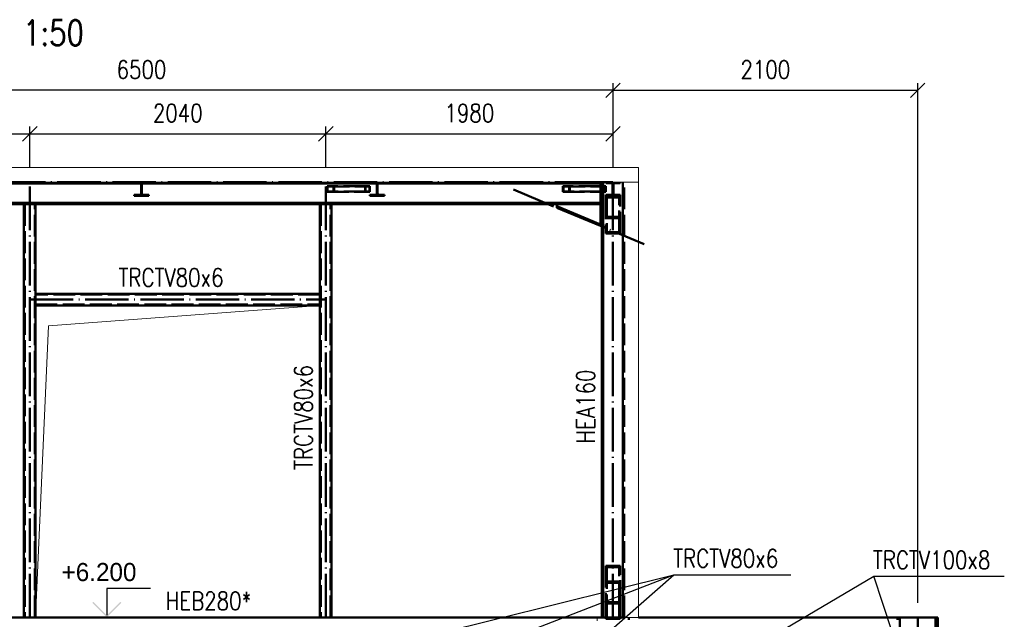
# Paper-space layout 'Layout1' of a CAD drawing. Extents: x -2 to 1033, y -36 to 596.
# Tile 8 of 60: x 415 to 551, y 210 to 293. Entities that reach past the tile are written whole.
import ezdxf

# ---------------------------------------------------------------- set-up
doc = ezdxf.new("R2010")
doc.units = 0
doc.linetypes.add('ACAD_ISO02W100', pattern=[15, 12, -3])
doc.linetypes.add('ACAD_ISO04W100', pattern=[30.5, 24, -3, 0.5, -3])
doc.layers.get('0').update_dxf_attribs({"linetype": 'CONTINUOUS'})
doc.layers.get('DEFPOINTS').update_dxf_attribs({"color": 132, "linetype": 'CONTINUOUS'})
for name, color, linetype, lineweight in [('SS_KOTY', 3, 'CONTINUOUS', 25), ('SS_KOTY-VYSKOVA', 140, 'CONTINUOUS', 25), ('SS_LEMOVÁNÍ', 211, 'CONTINUOUS', 50), ('SS_OPLASTENI-PANEL', 9, 'CONTINUOUS', 13), ('SS_PODKLADY', 9, 'CONTINUOUS', 13), ('SS_POPIS_PROFILU', 13, 'CONTINUOUS', 25), ('SS_PÁSY', 163, 'CONTINUOUS', 50), ('SS_SLOUPY', 143, 'CONTINUOUS', 50), ('SS_SLOUPY NÁDSTAVBA', 183, 'CONTINUOUS', 50), ('SS_VAZNICE', 187, 'CONTINUOUS', 50), ('SS_ZTUŽENÍ', 53, 'CONTINUOUS', 50)]:
    doc.layers.add(name, color=color, linetype=linetype, lineweight=lineweight)
doc.styles.add('ROMANS', font='romans.shx', dxfattribs={"width": 0.8})
doc.styles.add('romans.shx', font='romans.shx', dxfattribs={"height": 5})
doc.dimstyles.new('A-1_(2.5)_50AS', dxfattribs={"dimtxt": 2.5, "dimasz": 2, "dimexe": 1, "dimexo": 2, "dimgap": 0, "dimtad": 0, "dimdec": 1, "dimlfac": 50, "dimrnd": 1, "dimtxsty": 'ROMANS', "dimblk1": 'OBLIQUE', "dimblk2": 'OBLIQUE', "dimsah": 1, "dimcen": 2, "dimclrd": 256, "dimclre": 256, "dimclrt": 256, "dimadec": 1, "dimazin": 2, "dimtfac": 0.714286, "dimtdec": 1, "dimtmove": 0, "dimatfit": 3, "dimldrblk": 'OPEN', "dimfxl": 1, "dimtvp": 1.142857, "dimtfill": 1, "dimtolj": 1, "dimlwd": -1, "dimlwe": -1, "dimarcsym": 0})

# ---------------------------------------------------------------- blocks, each defined once
blk = doc.blocks.new('_Oblique')
at = {"color": 0, "linetype": 'ByBlock', "lineweight": -2}
blk.add_line((-0.5, -0.5), (0.5, 0.5), dxfattribs=at)
blk = doc.blocks.new('*D65')
at = {"layer": 'DEFPOINTS', "color": 0, "transparency": 16777216}
for p in [(416.46, 277.02), (366.86, 270.37), (416.46, 270.37)]:
    blk.add_point(p, dxfattribs=at)
at = {"layer": 'SS_KOTY', "transparency": 16777216}
for p, q in [((366.86, 272.37), (366.86, 278.02)), ((366.86, 277.02), (416.46, 277.02)), ((416.46, 272.37), (416.46, 278.02))]:
    blk.add_line(p, q, dxfattribs=at)
at = {"layer": 'SS_KOTY', "transparency": 16777216, "xscale": 2, "yscale": 2, "zscale": 2, "rotation": 180}
blk.add_blockref('_Oblique', (366.86, 277.02), dxfattribs=at)
at = {"layer": 'SS_KOTY', "transparency": 16777216, "xscale": 2, "yscale": 2, "zscale": 2}
blk.add_blockref('_Oblique', (416.46, 277.02), dxfattribs=at)
at = {"layer": 'SS_KOTY', "transparency": 16777216, "insert": (391.66, 279.88), "char_height": 2.5, "attachment_point": 5, "style": 'ROMANS', "bg_fill": 3, "box_fill_scale": 1.1, "bg_fill_color": 256, "bg_fill_true_color": 13158600, "bg_fill_transparency": 0}
blk.add_mtext('\\A1;2480', dxfattribs=at)
blk = doc.blocks.new('_OPEN')
at = {"color": 0, "linetype": 'ByBlock'}
for p, q in [((-1, 0.167), (0, 0)), ((0, 0), (-1, -0.167)), ((0, 0), (-1, 0))]:
    blk.add_line(p, q, dxfattribs=at)
blk = doc.blocks.new('*D66')
at = {"layer": 'DEFPOINTS', "color": 0, "transparency": 16777216}
for p in [(457.26, 277.02), (416.46, 270.37), (457.26, 270.37)]:
    blk.add_point(p, dxfattribs=at)
at = {"layer": 'SS_KOTY', "transparency": 16777216}
for p, q in [((416.46, 272.37), (416.46, 278.02)), ((416.46, 277.02), (457.26, 277.02)), ((457.26, 272.37), (457.26, 278.02))]:
    blk.add_line(p, q, dxfattribs=at)
at = {"layer": 'SS_KOTY', "transparency": 16777216, "xscale": 2, "yscale": 2, "zscale": 2, "rotation": 180}
blk.add_blockref('_Oblique', (416.46, 277.02), dxfattribs=at)
at = {"layer": 'SS_KOTY', "transparency": 16777216, "xscale": 2, "yscale": 2, "zscale": 2}
blk.add_blockref('_Oblique', (457.26, 277.02), dxfattribs=at)
at = {"layer": 'SS_KOTY', "transparency": 16777216, "insert": (436.86, 279.88), "char_height": 2.5, "attachment_point": 5, "style": 'ROMANS', "bg_fill": 3, "box_fill_scale": 1.1, "bg_fill_color": 256, "bg_fill_true_color": 13158600, "bg_fill_transparency": 0}
blk.add_mtext('\\A1;2040', dxfattribs=at)
blk = doc.blocks.new('*D67')
at = {"layer": 'DEFPOINTS', "color": 0, "transparency": 16777216}
for p in [(496.86, 277.02), (457.26, 270.37), (496.86, 270.37)]:
    blk.add_point(p, dxfattribs=at)
at = {"layer": 'SS_KOTY', "transparency": 16777216}
for p, q in [((457.26, 272.37), (457.26, 278.02)), ((457.26, 277.02), (496.86, 277.02)), ((496.86, 272.37), (496.86, 278.02))]:
    blk.add_line(p, q, dxfattribs=at)
at = {"layer": 'SS_KOTY', "transparency": 16777216, "xscale": 2, "yscale": 2, "zscale": 2, "rotation": 180}
blk.add_blockref('_Oblique', (457.26, 277.02), dxfattribs=at)
at = {"layer": 'SS_KOTY', "transparency": 16777216, "xscale": 2, "yscale": 2, "zscale": 2}
blk.add_blockref('_Oblique', (496.86, 277.02), dxfattribs=at)
at = {"layer": 'SS_KOTY', "transparency": 16777216, "insert": (477.06, 279.88), "char_height": 2.5, "attachment_point": 5, "style": 'ROMANS', "bg_fill": 3, "box_fill_scale": 1.1, "bg_fill_color": 256, "bg_fill_true_color": 13158600, "bg_fill_transparency": 0}
blk.add_mtext('\\A1;1980', dxfattribs=at)
blk = doc.blocks.new('*D68')
at = {"layer": 'DEFPOINTS', "color": 0, "transparency": 16777216}
for p in [(366.86, 283.02), (366.86, 270.37), (496.86, 270.37)]:
    blk.add_point(p, dxfattribs=at)
at = {"layer": 'SS_KOTY', "transparency": 16777216}
for p, q in [((366.86, 272.37), (366.86, 284.02)), ((496.86, 272.37), (496.86, 284.02)), ((496.86, 283.02), (366.86, 283.02))]:
    blk.add_line(p, q, dxfattribs=at)
at = {"layer": 'SS_KOTY', "transparency": 16777216, "xscale": 2, "yscale": 2, "zscale": 2, "rotation": 180}
blk.add_blockref('_Oblique', (366.86, 283.02), dxfattribs=at)
at = {"layer": 'SS_KOTY', "transparency": 16777216, "xscale": 2, "yscale": 2, "zscale": 2}
blk.add_blockref('_Oblique', (496.86, 283.02), dxfattribs=at)
at = {"layer": 'SS_KOTY', "transparency": 16777216, "insert": (431.86, 285.88), "char_height": 2.5, "attachment_point": 5, "style": 'ROMANS', "bg_fill": 3, "box_fill_scale": 1.1, "bg_fill_color": 256, "bg_fill_true_color": 13158600, "bg_fill_transparency": 0}
blk.add_mtext('\\A1;6500', dxfattribs=at)
blk = doc.blocks.new('*D92')
at = {"layer": 'DEFPOINTS', "color": 0, "transparency": 16777216}
for p in [(538.86, 283.02), (496.86, 270.37), (538.86, 210.37, 189392.7)]:
    blk.add_point(p, dxfattribs=at)
at = {"layer": 'SS_KOTY', "transparency": 16777216}
for p, q in [((496.86, 272.37), (496.86, 284.02)), ((538.86, 212.37), (538.86, 284.02)), ((496.86, 283.02), (538.86, 283.02))]:
    blk.add_line(p, q, dxfattribs=at)
at = {"layer": 'SS_KOTY', "transparency": 16777216, "xscale": 2, "yscale": 2, "zscale": 2, "rotation": 180}
blk.add_blockref('_Oblique', (496.86, 283.02), dxfattribs=at)
at = {"layer": 'SS_KOTY', "transparency": 16777216, "xscale": 2, "yscale": 2, "zscale": 2}
blk.add_blockref('_Oblique', (538.86, 283.02), dxfattribs=at)
at = {"layer": 'SS_KOTY', "transparency": 16777216, "insert": (517.86, 285.88), "char_height": 2.5, "attachment_point": 5, "style": 'ROMANS', "bg_fill": 3, "box_fill_scale": 1.1, "bg_fill_color": 256, "bg_fill_true_color": 13158600, "bg_fill_transparency": 0}
blk.add_mtext('\\A1;2100', dxfattribs=at)

psp = doc.layouts.get("Layout1")

# ---------------------------------------------------------------- hatches: boundary and pattern name
at = {"layer": 'SS_KOTY-VYSKOVA'}
psp.add_hatch(color=256, dxfattribs=at).paths.add_polyline_path([(425.2385, 212.5152), (425.0971, 212.3738), (427.0971, 210.3738), (429.0971, 212.3738), (428.9557, 212.5152), (427.0971, 210.6566)])

# ---------------------------------------------------------------- linework, layer by layer
for p, q in [((433.0971, 214.3738), (427.0971, 214.3738)), ((427.0971, 214.3738), (427.0971, 210.6566)), ((427.0971, 210.3738), (419.2577, 210.3738))]:
    psp.add_line(p, q, dxfattribs=at)
at = {"layer": 'SS_LEMOVÁNÍ', "color": 1, "linetype": 'Continuous', "ltscale": 0.25}
for p, q in [((415.6577, 267.3338), (415.6577, 210.3738)), ((417.2577, 210.3738), (417.2577, 267.3338)), ((456.4577, 267.3338), (456.4577, 254.9738)), ((458.0577, 210.3738), (458.0577, 267.3338)), ((456.4577, 254.9738), (417.2578, 254.9738)), ((456.4577, 254.9738), (456.4577, 253.3738)), ((417.2578, 253.3738), (456.4577, 253.3738)), ((456.4577, 253.3738), (456.4577, 210.3738))]:
    psp.add_line(p, q, dxfattribs=at)
at = {"layer": 'SS_LEMOVÁNÍ', "color": 3, "linetype": 'ACAD_ISO02W100', "ltscale": 0.25}
for p, q in [((415.7777, 267.3338), (415.7777, 210.3738)), ((417.1377, 210.3738), (417.1377, 267.3338)), ((456.5777, 267.3338), (456.5777, 210.3738)), ((457.9377, 210.3738), (457.9377, 267.3338)), ((456.4577, 254.8538), (417.2578, 254.8538)), ((417.2578, 253.4938), (456.4577, 253.4938))]:
    psp.add_line(p, q, dxfattribs=at)
at = {"layer": 'SS_LEMOVÁNÍ', "color": 7, "linetype": 'ACAD_ISO04W100', "ltscale": 0.25}
psp.add_line((416.4577, 254.1738), (457.2577, 254.1738), dxfattribs=at)
at = {"layer": 'SS_PODKLADY', "color": 9, "linetype": 'ACAD_ISO02W100', "ltscale": 0.25}
psp.add_line((494.6577, 210.3738), (494.6577, 209.8738), dxfattribs=at)
at = {"layer": 'SS_PODKLADY'}
psp.add_lwpolyline([(417.2577, 210.3738), (419.0605, 250.5707), (456.4577, 253.3738)], dxfattribs=at)
at = {"layer": 'SS_SLOUPY', "color": 1, "linetype": 'Continuous', "ltscale": 0.25}
for p, q in [((541.2977, 210.3738), (541.2977, 87.1738)), ((541.6577, 87.1738), (541.6577, 210.3738))]:
    psp.add_line(p, q, dxfattribs=at)
at = {"layer": 'SS_SLOUPY NÁDSTAVBA', "color": 1, "linetype": 'Continuous', "ltscale": 0.25}
for p, q in [((495.1373, 267.5138), (368.5782, 267.5138)), ((368.5782, 267.3338), (495.1373, 267.3338)), ((489.1376, 267.3338), (489.1376, 266.8338)), ((495.1375, 264.5288), (489.1376, 267.0288)), ((489.1376, 266.8338), (495.1375, 264.3338)), ((495.1375, 264.3338), (495.1375, 267.3338))]:
    psp.add_line(p, q, dxfattribs=at)
at = {"layer": 'SS_VAZNICE', "color": 3, "linetype": 'ACAD_ISO02W100', "ltscale": 0.25}
for p, q in [((431.5677, 268.6138), (430.8577, 268.6138)), ((430.8577, 268.6138), (430.8577, 268.4538)), ((430.8577, 268.4538), (432.8577, 268.4538)), ((432.8577, 268.6138), (432.1477, 268.6138)), ((432.8577, 268.4538), (432.8577, 268.6138)), ((464.0677, 268.6138), (463.3577, 268.6138)), ((463.3577, 268.4538), (463.3577, 268.6138)), ((463.3577, 268.4538), (465.3577, 268.4538)), ((465.3577, 268.6138), (464.6477, 268.6138)), ((465.3577, 268.4538), (465.3577, 268.6138))]:
    psp.add_line(p, q, dxfattribs=at)
at = {"layer": 'SS_VAZNICE', "color": 3, "linetype": 'ACAD_ISO02W100', "ltscale": 0.25, "extrusion": (2.00902e-12, -4.85058e-12, -1)}
for centre in [(-431.5677, 268.8538), (-464.0677, 268.8538)]:
    psp.add_arc(centre, 0.24, 180, 270, dxfattribs=at)
at = {"layer": 'SS_VAZNICE', "color": 3, "linetype": 'ACAD_ISO02W100', "ltscale": 0.25, "extrusion": (-4.85082e-12, -2.00914e-12, -1)}
for centre in [(-432.1477, 268.8538, 0), (-464.6477, 268.8538, 0)]:
    psp.add_arc(centre, 0.24, 270, 0, dxfattribs=at)
at = {"layer": 'SS_ZTUŽENÍ', "color": 3, "linetype": 'ACAD_ISO02W100', "ltscale": 0.25}
for p, q in [((457.4464, 269.0138), (462.685, 269.0138)), ((462.7355, 269.0738), (457.5178, 269.0738)), ((462.685, 269.0138), (463.3577, 269.0138)), ((463.3073, 269.0738), (462.7355, 269.0738)), ((489.9464, 269.0138), (495.1373, 269.0138))]:
    psp.add_line(p, q, dxfattribs=at)

# ---------------------------------------------------------------- texts
at = {"layer": 'SS_KOTY-VYSKOVA'}
psp.add_text('+6.200', height=2.5, dxfattribs=at).set_placement((420.8468, 215.3738))
at = {"layer": 'SS_POPIS_PROFILU', "color": 2, "style": 'romans.shx', "width": 0.8}
for s, height, p in [('1:50', 3.5, (415.5263, 289.1906)), ('HEB280*', 2.5, (435.1963, 211.3948))]:
    psp.add_text(s, height=height, dxfattribs=at).set_placement(p)
at = {"layer": 'SS_POPIS_PROFILU', "color": 13, "style": 'romans.shx', "width": 0.8}
psp.add_text('TRCTV80x6', height=2.5, dxfattribs=at).set_placement((428.6895, 255.9738))
for s, p in [('TRCTV80x6', (455.4367, 230.6905)), ('HEA160', (494.3377, 234.33))]:
    psp.add_text(s, height=2.5, rotation=90, dxfattribs=at).set_placement(p)

# ---------------------------------------------------------------- dimensions: what is measured, and where the dimension line sits
at = {"layer": 'SS_KOTY'}
dim = psp.add_linear_dim(base=(416.4577, 277.0217), p1=(366.8577, 270.3738), p2=(416.4577, 270.3738), dimstyle='A-1_(2.5)_50AS', dxfattribs=at)
dim.commit()
dim.dimension.update_dxf_attribs({"geometry": '*D65', "text_midpoint": (391.6577, 279.8788)})

# ---------------------------------------------------------------- next in the draw order: dimensions: what is measured, and where the dimension line sits
dim = psp.add_linear_dim(base=(457.2577, 277.0217), p1=(416.4577, 270.3738), p2=(457.2577, 270.3738), dimstyle='A-1_(2.5)_50AS', override={"dimtmove": 1}, dxfattribs=at)
dim.commit()
dim.dimension.update_dxf_attribs({"geometry": '*D66', "text_midpoint": (436.8577, 279.8788)})

# ---------------------------------------------------------------- next in the draw order: dimensions: what is measured, and where the dimension line sits
dim = psp.add_linear_dim(base=(496.8577, 277.0217), p1=(457.2577, 270.3738), p2=(496.8577, 270.3738), dimstyle='A-1_(2.5)_50AS', override={"dimtmove": 1}, dxfattribs=at)
dim.commit()
dim.dimension.update_dxf_attribs({"geometry": '*D67', "text_midpoint": (477.0577, 279.8788)})

# ---------------------------------------------------------------- next in the draw order: dimensions: what is measured, and where the dimension line sits
dim = psp.add_linear_dim(base=(366.8577, 283.0217), p1=(496.8577, 270.3738), p2=(366.8577, 270.3738), dimstyle='A-1_(2.5)_50AS', override={"dimtmove": 1}, dxfattribs=at)
dim.commit()
dim.dimension.update_dxf_attribs({"geometry": '*D68', "text_midpoint": (431.8577, 285.8788)})

# ---------------------------------------------------------------- next in the draw order: linework, layer by layer
at = {"layer": 'SS_LEMOVÁNÍ', "color": 7, "linetype": 'ACAD_ISO04W100', "ltscale": 0.25}
for p, q in [((416.4577, 210.3738), (416.4577, 270.3738)), ((457.2577, 210.3738), (457.2577, 270.3738))]:
    psp.add_line(p, q, dxfattribs=at)
at = {"layer": 'SS_SLOUPY NÁDSTAVBA', "color": 1, "linetype": 'Continuous', "ltscale": 0.25}
for p, q in [((368.5782, 270.1938), (495.1373, 270.1938)), ((495.1373, 267.3338), (495.1373, 270.3738))]:
    psp.add_line(p, q, dxfattribs=at)
at = {"layer": 'SS_VAZNICE', "color": 3, "linetype": 'ACAD_ISO02W100', "ltscale": 0.25}
for p, q in [((430.8577, 270.3738), (430.8577, 270.2138)), ((430.8577, 270.2138), (431.5677, 270.2138)), ((432.1477, 270.2138), (432.8577, 270.2138)), ((432.8577, 270.2138), (432.8577, 270.3738)), ((463.3577, 270.2138), (463.3577, 270.3738)), ((463.3577, 270.2138), (464.0677, 270.2138)), ((464.6477, 270.2138), (465.3577, 270.2138)), ((465.3577, 270.2138), (465.3577, 270.3738)), ((431.8077, 269.9738), (431.8077, 268.8538)), ((431.9077, 268.8538), (431.9077, 269.9738)), ((464.3077, 269.9738), (464.3077, 268.8538)), ((464.4077, 268.8538), (464.4077, 269.9738))]:
    psp.add_line(p, q, dxfattribs=at)
at = {"layer": 'SS_VAZNICE', "color": 7, "linetype": 'ACAD_ISO04W100', "ltscale": 0.25}
for p, q in [((431.8577, 270.3738), (431.8577, 270.3738)), ((464.3577, 270.3738), (464.3577, 270.3738))]:
    psp.add_line(p, q, dxfattribs=at)
at = {"layer": 'SS_VAZNICE', "color": 3, "linetype": 'ACAD_ISO02W100', "ltscale": 0.25, "extrusion": (2.00902e-12, 4.8507e-12, -1)}
for centre in [(-431.5677, 269.9738, 0), (-464.0677, 269.9738, 0)]:
    psp.add_arc(centre, 0.24, 90, 180, dxfattribs=at)
at = {"layer": 'SS_VAZNICE', "color": 3, "linetype": 'ACAD_ISO02W100', "ltscale": 0.25, "extrusion": (-4.85082e-12, 2.00926e-12, -1)}
for centre in [(-432.1477, 269.9738, 0), (-464.6477, 269.9738, 0)]:
    psp.add_arc(centre, 0.24, 0, 90, dxfattribs=at)
at = {"layer": 'SS_ZTUŽENÍ', "color": 7, "linetype": 'ACAD_ISO04W100', "ltscale": 0.25}
psp.add_line((464.3577, 270.3738), (457.9221, 270.3738), dxfattribs=at)
at = {"layer": 'SS_ZTUŽENÍ', "color": 3, "linetype": 'ACAD_ISO02W100', "ltscale": 0.25}
for p, q in [((462.685, 269.8138), (457.4464, 269.8138)), ((457.4464, 269.8138), (457.4464, 269.0138)), ((457.5178, 269.7538), (462.7355, 269.7538)), ((457.5178, 269.7538), (457.5178, 269.0738)), ((458.3264, 269.7538), (458.3264, 269.0738)), ((458.3978, 269.8138), (458.3978, 269.0138)), ((463.3577, 269.8138), (462.685, 269.8138)), ((462.685, 269.0138), (462.685, 269.8138)), ((462.7355, 269.7538), (463.3073, 269.7538)), ((462.7355, 269.0738), (462.7355, 269.7538)), ((463.3073, 269.0738), (463.3073, 269.7538)), ((463.3577, 269.0138), (463.3577, 269.8138)), ((495.1373, 269.8138), (489.9464, 269.8138)), ((489.9464, 269.8138), (489.9464, 269.0138)), ((490.0178, 269.7538), (490.0178, 269.0738)), ((490.8264, 269.7538), (490.8264, 269.0738)), ((490.8978, 269.8138), (490.8978, 269.0138))]:
    psp.add_line(p, q, dxfattribs=at)

# ---------------------------------------------------------------- next in the draw order: dimensions: what is measured, and where the dimension line sits
at = {"layer": 'SS_KOTY'}
dim = psp.add_linear_dim(base=(538.8577, 283.0217), p1=(496.8577, 270.3738), p2=(538.8577, 210.3738, 189392.7), dimstyle='A-1_(2.5)_50AS', dxfattribs=at)
dim.commit()
dim.dimension.update_dxf_attribs({"geometry": '*D92', "text_midpoint": (517.8577, 285.8788)})

# ---------------------------------------------------------------- next in the draw order: linework, layer by layer
at = {"layer": 'SS_OPLASTENI-PANEL', "ltscale": 0.25}
for p, q in [((500.3777, 272.3738), (363.3377, 272.3738)), ((500.3777, 270.3738), (500.3777, 272.3738)), ((500.3777, 270.3738), (363.3377, 270.3738))]:
    psp.add_line(p, q, dxfattribs=at)
at = {"layer": 'SS_OPLASTENI-PANEL', "color": 9, "linetype": 'Continuous', "ltscale": 0.25}
for p, q in [((500.3777, 210.3738), (500.3777, 270.3738)), ((498.3777, 210.3738), (500.3777, 210.3738))]:
    psp.add_line(p, q, dxfattribs=at)
at = {"layer": 'SS_POPIS_PROFILU', "color": 13}
for points in [[(448.3034, 202.0854), (505.2653, 216.2534), (521.3606, 216.2534)], [(468.7034, 202.0854), (505.2653, 216.2534), (521.3606, 216.2534)], [(489.1034, 202.0854), (505.2653, 216.2534), (521.3606, 216.2534)], [(509.5638, 202.3239), (532.8008, 216.0481), (550.8008, 216.0481)], [(536.5214, 204.7738), (532.8008, 216.0481), (550.8008, 216.0481)]]:
    psp.add_lwpolyline(points, dxfattribs=at)
at = {"layer": 'SS_PÁSY', "color": 1, "linetype": 'Continuous', "ltscale": 0.25}
for p, q in [((365.3377, 210.3738), (498.3777, 210.3738)), ((500.3777, 210.3738), (536.0577, 210.3738)), ((536.0577, 210.3738), (536.0577, 210.0138))]:
    psp.add_line(p, q, dxfattribs=at)
at = {"layer": 'SS_PÁSY', "color": 3, "linetype": 'ACAD_ISO02W100', "ltscale": 0.25}
psp.add_line((499.0577, 210.0538), (499.0577, 210.3738), dxfattribs=at)
at = {"layer": 'SS_SLOUPY', "color": 1, "linetype": 'Continuous', "ltscale": 0.25}
for p, q in [((536.0577, 210.3738), (541.6577, 210.3738)), ((536.4177, 87.1738), (536.4177, 210.3738))]:
    psp.add_line(p, q, dxfattribs=at)
at = {"layer": 'SS_SLOUPY', "color": 7, "linetype": 'ACAD_ISO04W100', "ltscale": 0.25}
psp.add_line((538.8577, 86.3738), (538.8577, 210.3738), dxfattribs=at)
at = {"layer": 'SS_SLOUPY NÁDSTAVBA', "color": 7, "linetype": 'ACAD_ISO04W100', "ltscale": 0.25}
for p, q in [((366.8577, 270.3738), (496.8577, 270.3738)), ((496.8577, 210.3738), (496.8577, 270.3738)), ((483.1375, 269.3338), (501.1375, 261.8338))]:
    psp.add_line(p, q, dxfattribs=at)
at = {"layer": 'SS_SLOUPY NÁDSTAVBA', "color": 1, "linetype": 'Continuous', "ltscale": 0.25}
for p, q in [((495.3377, 270.3738), (495.3377, 210.3738)), ((495.5177, 210.3738), (495.5177, 270.3738)), ((498.1977, 270.3738), (498.1977, 210.3738))]:
    psp.add_line(p, q, dxfattribs=at)
at = {"layer": 'SS_SLOUPY NÁDSTAVBA', "color": 3, "linetype": 'ACAD_ISO02W100', "ltscale": 0.25}
psp.add_line((498.3777, 210.3738), (498.3777, 270.3738), dxfattribs=at)
at = {"layer": 'SS_VAZNICE', "color": 3, "linetype": 'ACAD_ISO02W100', "ltscale": 0.25}
for p, q in [((495.8577, 270.3738), (495.8577, 270.2138)), ((495.8577, 270.2138), (496.5677, 270.2138)), ((497.1477, 270.2138), (497.8577, 270.2138)), ((497.8577, 270.2138), (497.8577, 270.3738)), ((496.8077, 269.9738), (496.8077, 268.8538)), ((496.9077, 268.8538), (496.9077, 269.9738)), ((496.5677, 268.6138), (495.8577, 268.6138)), ((495.8577, 268.6138), (495.8577, 268.4538)), ((495.8577, 268.4538), (497.8577, 268.4538)), ((497.8577, 268.6138), (497.1477, 268.6138)), ((497.8577, 268.4538), (497.8577, 268.6138))]:
    psp.add_line(p, q, dxfattribs=at)
at = {"layer": 'SS_VAZNICE', "color": 7, "linetype": 'ACAD_ISO04W100', "ltscale": 0.25}
psp.add_line((496.8577, 270.3738), (496.8577, 270.3738), dxfattribs=at)
at = {"layer": 'SS_VAZNICE', "color": 3, "linetype": 'ACAD_ISO02W100', "ltscale": 0.25, "extrusion": (2.00902e-12, 4.8507e-12, -1)}
psp.add_arc((-496.5677, 269.9738, 0), 0.24, 90, 180, dxfattribs=at)
at = {"layer": 'SS_VAZNICE', "color": 3, "linetype": 'ACAD_ISO02W100', "ltscale": 0.25, "extrusion": (-4.85082e-12, 2.00926e-12, -1)}
psp.add_arc((-497.1477, 269.9738, 0), 0.24, 0, 90, dxfattribs=at)
at = {"layer": 'SS_VAZNICE', "color": 3, "linetype": 'ACAD_ISO02W100', "ltscale": 0.25, "extrusion": (2.00902e-12, -4.85058e-12, -1)}
psp.add_arc((-496.5677, 268.8538), 0.24, 180, 270, dxfattribs=at)
at = {"layer": 'SS_VAZNICE', "color": 3, "linetype": 'ACAD_ISO02W100', "ltscale": 0.25, "extrusion": (-4.85082e-12, -2.00914e-12, -1)}
psp.add_arc((-497.1477, 268.8538, 0), 0.24, 270, 0, dxfattribs=at)
at = {"layer": 'SS_ZTUŽENÍ', "color": 7, "linetype": 'ACAD_ISO04W100', "ltscale": 0.25}
for p, q in [((496.8577, 270.3738), (490.4221, 270.3738)), ((496.8577, 270.3738), (496.8577, 264.4332)), ((496.8577, 210.3738), (496.8577, 216.3144))]:
    psp.add_line(p, q, dxfattribs=at)
at = {"layer": 'SS_ZTUŽENÍ', "color": 3, "linetype": 'ACAD_ISO02W100', "ltscale": 0.25}
for p, q in [((490.0178, 269.7538), (495.2355, 269.7538)), ((495.2355, 269.0738), (490.0178, 269.0738)), ((495.8577, 269.8138), (495.3377, 269.8138)), ((495.3377, 269.7538), (495.8073, 269.7538)), ((495.8073, 269.0738), (495.3377, 269.0738)), ((495.3377, 269.0138), (495.8577, 269.0138)), ((495.8073, 269.0738), (495.8073, 269.7538)), ((495.8577, 269.8138), (495.8577, 269.0138)), ((495.8577, 268.4538), (495.8577, 268.2601)), ((497.8577, 268.2601), (495.8577, 268.2601)), ((495.8577, 268.2601), (495.8577, 263.27)), ((496.0177, 268.4538), (496.0177, 268.4462)), ((497.6977, 268.4462), (496.0177, 268.4462)), ((496.0177, 268.4462), (496.0177, 263.4561)), ((497.6977, 268.4462), (497.6977, 268.4538)), ((497.6977, 263.4561), (497.6977, 268.4462)), ((497.8577, 268.2601), (497.8577, 268.4538)), ((497.8577, 263.27), (497.8577, 268.2601)), ((495.8577, 265.5963), (497.8577, 265.5963)), ((496.0177, 265.4102), (497.6977, 265.4102)), ((496.0177, 263.4561), (497.6977, 263.4561)), ((495.8577, 263.27), (497.8577, 263.27)), ((497.8577, 217.4775), (495.8577, 217.4775)), ((495.8577, 217.4775), (495.8577, 212.4874)), ((497.6977, 217.2914), (496.0177, 217.2914)), ((496.0177, 217.2914), (496.0177, 212.3013)), ((497.6977, 212.3013), (497.6977, 217.2914)), ((497.8577, 212.4874), (497.8577, 217.4775)), ((497.8577, 215.1512), (495.8577, 215.1512)), ((497.6977, 215.3373), (496.0177, 215.3373)), ((495.8577, 212.4874), (497.8577, 212.4874)), ((495.8577, 212.4874), (495.8577, 210.3738)), ((496.0177, 212.3013), (497.6977, 212.3013)), ((496.0177, 212.3013), (496.0177, 210.3738)), ((497.6977, 210.3738), (497.6977, 212.3013)), ((497.8577, 210.3738), (497.8577, 212.4874)), ((495.8577, 210.3738), (495.8577, 210.1611)), ((495.8577, 210.1611), (497.8577, 210.1611)), ((496.0177, 210.3738), (496.0177, 210.3472)), ((496.0177, 210.3472), (497.6977, 210.3472)), ((497.6977, 210.3472), (497.6977, 210.3738)), ((497.8577, 210.1611), (497.8577, 210.3738))]:
    psp.add_line(p, q, dxfattribs=at)
at = {"layer": 'SS_ZTUŽENÍ', "color": 1, "linetype": 'Continuous', "ltscale": 0.25}
for p, q in [((495.185, 269.8138), (495.1373, 269.8138)), ((495.1373, 269.0138), (495.185, 269.0138)), ((495.2355, 269.8138), (495.185, 269.8138)), ((495.185, 269.0138), (495.185, 269.8138)), ((495.185, 269.0138), (495.3377, 269.0138)), ((495.3377, 269.8138), (495.2355, 269.8138)), ((495.2355, 269.7538), (495.3377, 269.7538)), ((495.2355, 269.0738), (495.2355, 269.7538)), ((495.3377, 269.0738), (495.2355, 269.0738))]:
    psp.add_line(p, q, dxfattribs=at)

# ---------------------------------------------------------------- next in the draw order: texts
at = {"layer": 'SS_POPIS_PROFILU', "color": 13, "style": 'romans.shx', "width": 0.8}
for s, p in [('TRCTV80x6', (505.1497, 217.2534)), ('TRCTV80x6', (505.1497, 217.2534)), ('TRCTV80x6', (505.1497, 217.2534)), ('TRCTV100x8', (532.6852, 217.0481)), ('TRCTV100x8', (532.6852, 217.0481))]:
    psp.add_text(s, height=2.5, dxfattribs=at).set_placement(p)

doc.saveas('drawing.dxf')
